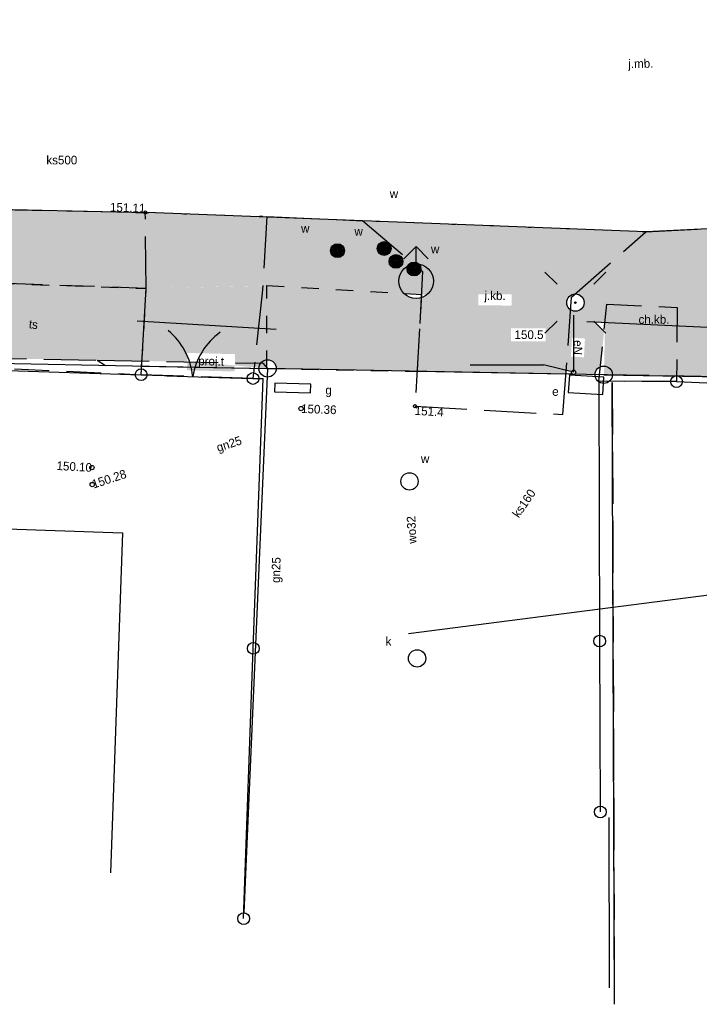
# Model space of a CAD drawing. Extents: x 7583285 to 7585126, y 6019995 to 6020809.
# Tile 13 of 54: x 7583813 to 7583833, y 6020670 to 6020699. Entities that reach past the tile are written whole.
import ezdxf
from ezdxf.enums import TextEntityAlignment as Align

# ---------------------------------------------------------------- set-up
doc = ezdxf.new("R2010")
doc.units = 0
doc.header["$MEASUREMENT"] = 0
for name, pattern in [('1_14', [1, 0, -1]), ('1_OTKC', [1.5, 1, -0.5]), ('1_OTKJ', [2, 1.5, -0.5]), ('1_OTZI', [1.5, 1, -0.5]), ('1_OTZT', [1.5, 1, -0.5]), ('3', [1, 0.5, -0.5]), ('3_EGBU_A', [0]), ('4_SUES', [0]), ('4_SUGS', [0]), ('4_SULO', [0]), ('4_SUPP_P', [2, 1.5, -0.5]), ('GUK', [2, 1.5, -0.5])]:
    doc.linetypes.add(name, pattern=pattern)
doc.layers.get('0').update_dxf_attribs({"linetype": 'CONTINUOUS', "lineweight": 5})
for name, color, linetype, lineweight in [('0 Krawężnik ', 1, 'CONTINUOUS', 30), ('0 Krawężnik najazdowy', 6, 'CONTINUOUS', 30), ('0 obrzeże', 51, '3', 30), ('Dzialki', 3, 'CONTINUOUS', 25)]:
    doc.layers.add(name, color=color, linetype=linetype, lineweight=lineweight)
for name, color, linetype in [('EGBB_L_0', 36, '3_EGBU_A'), ('Kontury', 3, 'GUK'), ('Numery_dzialek', 7, 'CONTINUOUS'), ('OTK_E_T_0', 7, 'CONTINUOUS'), ('OTK_E_T_1', 7, 'CONTINUOUS'), ('OTK_L_0', 7, '1_OTKJ'), ('OTK_L_2', 7, '1_OTKC'), ('OTO_L_0', 7, 'CONTINUOUS'), ('OTO_L_1', 7, 'CONTINUOUS'), ('OTR_T_0', 7, 'CONTINUOUS'), ('OTR_T_1', 7, 'CONTINUOUS'), ('OTZ_L_3', 7, '1_OTZT'), ('P_SUTP_E_T_0', 30, 'CONTINUOUS'), ('P_SUTP_L_0', 30, '4_SUPP_P'), ('Punkty', 7, 'CONTINUOUS'), ('SUE_E_T_1', 1, 'CONTINUOUS'), ('SUE_T_3', 7, 'CONTINUOUS'), ('SUE_T_4', 1, 'CONTINUOUS'), ('SUEP_E_T_0', 1, 'CONTINUOUS'), ('SUER_T_0', 1, 'CONTINUOUS'), ('SUG_E_T_1', 52, 'CONTINUOUS'), ('SUG_L_1', 52, '4_SUGS'), ('SUGP_E_T_0', 52, 'CONTINUOUS'), ('SUGR_T_0', 52, 'CONTINUOUS'), ('SUK_E_T_4', 36, 'CONTINUOUS'), ('SUK_T_3', 36, 'CONTINUOUS'), ('SUKP_E_T_0', 36, 'CONTINUOUS'), ('SUL_L_1', 7, '4_SULO'), ('SUP_E_T_1', 7, 'CONTINUOUS'), ('SUP_T_2', 7, 'CONTINUOUS'), ('SUP_T_4', 7, 'CONTINUOUS'), ('SUTP_E_T_0', 30, 'CONTINUOUS'), ('SUW_E_T_2', 5, 'CONTINUOUS'), ('SUW_T_2', 5, 'CONTINUOUS'), ('SUW_T_5', 5, 'CONTINUOUS'), ('SUWP_E_T_0', 5, 'CONTINUOUS')]:
    doc.layers.add(name, color=color, linetype=linetype)

# ---------------------------------------------------------------- blocks, each defined once
blk = doc.blocks.new('GRT')
at = {"linetype": 'Continuous'}
blk.add_circle((0, 0), 0.25, dxfattribs=at)
blk = doc.blocks.new('1_OTRN')
at = {"linetype": 'Continuous'}
blk.add_circle((0, 0), 0.045, dxfattribs=at)
blk = doc.blocks.new('1_OTRS')
at = {"linetype": 'Continuous'}
blk.add_circle((0, 0), 0.045, dxfattribs=at)
blk = doc.blocks.new('4_SUEO_W')
at = {"linetype": 'Continuous'}
for p, q in [((-0.5303, 0.5303), (-0.8839, 0.8839)), ((0.5303, 0.5303), (0.8839, 0.8839)), ((-0.5303, -0.5303), (-0.8839, -0.8839)), ((0.5303, -0.5303), (0.8839, -0.8839))]:
    blk.add_line(p, q, dxfattribs=at)
blk.add_circle((0, 0), 0.025, dxfattribs=at)
blk = doc.blocks.new('4_SUPP')
at = {"linetype": 'Continuous'}
blk.add_circle((0, 0), 0.25, dxfattribs=at)
blk = doc.blocks.new('4_SUES')
at = {"linetype": 'Continuous'}
for p, q in [((0.5, 0.25), (-0.5, 0.25)), ((-0.5, 0.25), (-0.5, -0.25)), ((0.5, -0.25), (0.5, 0.25)), ((-0.5, -0.25), (0.5, -0.25))]:
    blk.add_line(p, q, dxfattribs=at)
blk = doc.blocks.new('4_SUPS')
at = {"linetype": 'Continuous'}
blk.add_circle((0, 0), 0.0625, dxfattribs=at)
blk = doc.blocks.new('4_SUKS')
at = {"linetype": 'Continuous'}
blk.add_circle((0, 0), 0.25, dxfattribs=at)
blk = doc.blocks.new('4_SUPW')
at = {"linetype": 'Continuous'}
blk.add_circle((0, 0), 0.25, dxfattribs=at)
blk = doc.blocks.new('4_SUWH')
at = {"linetype": 'Continuous'}
for p, q in [((0, 1), (-0.3536, 0.6464)), ((0, 1), (0.3536, 0.6464)), ((0, 0.5), (0, 1))]:
    blk.add_line(p, q, dxfattribs=at)
blk.add_circle((0, 0), 0.5, dxfattribs=at)
blk = doc.blocks.new('4_SUWW')
at = {"linetype": 'Continuous'}
for radius in [0.2, 0.175, 0.15, 0.125, 0.1, 0.075, 0.05, 0.025, 0.00715]:
    blk.add_circle((0, 0), radius, dxfattribs=at)

msp = doc.modelspace()

# ---------------------------------------------------------------- hatches: boundary and pattern name
at = {"lineweight": 30}
h = msp.add_hatch(color=256, dxfattribs=at)
h.dxf.hatch_style = 1
h.set_gradient(color1=(173, 173, 173), color2=(143, 143, 143), one_color=1, tint=0.47)
h.paths.add_polyline_path([(7584184.03, 6020688.51), (7584184.031, 6020686.51), (7584178.714, 6020686.51), (7584176.46, 6020686.51), (7584176.474, 6020685.823), (7584174.546, 6020685.784), (7584174.496, 6020686.51), (7584163.62, 6020686.51), (7584163.65, 6020685.562), (7584159.577, 6020685.433), (7584159.577, 6020686.573), (7584139.588, 6020686.604), (7584132.31, 6020686.604), (7584132.301, 6020685.049), (7584129.979, 6020685.03), (7584129.983, 6020686.611), (7584116.751, 6020686.67), (7584110.397, 6020686.67), (7584107.426, 6020686.51), (7584096, 6020686.51), (7584096.066, 6020684.156), (7584095.028, 6020684.155), (7584094.91, 6020686.47), (7584090.79, 6020686.45), (7584087.38, 6020686.5), (7584076.799, 6020686.5), (7584072.031, 6020686.5), (7584063.27, 6020686.437), (7584063.279, 6020684.188), (7584062.17, 6020684.22), (7584062.172, 6020686.49), (7584049.78, 6020686.5), (7584046.255, 6020686.78), (7584038.409, 6020686.989), (7584034.778, 6020687.086), (7584020.493, 6020687.518), (7584014.844, 6020687.619), (7583996.64, 6020687.906), (7583996.64, 6020685.863), (7583995.64, 6020685.863), (7583995.64, 6020687.886), (7583992.069, 6020687.886), (7583988.622, 6020688.013), (7583985.939, 6020688.013), (7583981.93, 6020687.765), (7583955.77, 6020687.575), (7583955.77, 6020686.07), (7583954.26, 6020686.07), (7583954.249, 6020687.588), (7583940.36, 6020687.47), (7583932.205, 6020686.457), (7583932.202, 6020687.581), (7583908.883, 6020687.917), (7583895.47, 6020688.454), (7583879.431, 6020690.274), (7583871.509, 6020690.557), (7583850.73, 6020691.44), (7583837.31, 6020690.63), (7583824.719, 6020690.63), (7583820.29, 6020690.88), (7583816.81, 6020690.8), (7583808.51, 6020691.09), (7583808.51, 6020688.714), (7583807.301, 6020688.755), (7583807.38, 6020691.12), (7583804.4, 6020691.19), (7583800.384, 6020691.296), (7583800.32, 6020688.87), (7583766.736, 6020690.08), (7583766.953, 6020690.832), (7583767.612, 6020692.057), (7583774.909, 6020692.004), (7583775.984, 6020691.939), (7583779.62, 6020692.04), (7583783.71, 6020692.04), (7583795.5, 6020691.91), (7583800.64, 6020693.44), (7583804.51, 6020693.25), (7583816.78, 6020692.99), (7583820.29, 6020692.88), (7583823.06, 6020692.75), (7583831.23, 6020692.43), (7583837.31, 6020692.745), (7583850.73, 6020693.44), (7583875.346, 6020692.44), (7583879.431, 6020692.274), (7583880.102, 6020692.247), (7583895.705, 6020690.525), (7583905.884, 6020690.209), (7583908.883, 6020690.117), (7583932.826, 6020689.714), (7583948.721, 6020689.587), (7583981.93, 6020689.965), (7583985.902, 6020690.012), (7583988.58, 6020690.044), (7583992.069, 6020690.086), (7583997.407, 6020690.086), (7584009.084, 6020689.773), (7584020.422, 6020689.518), (7584034.778, 6020689.086), (7584046.21, 6020688.78), (7584060.778, 6020688.677), (7584073.362, 6020688.67), (7584090.798, 6020688.67), (7584110.425, 6020688.67), (7584138.543, 6020688.573), (7584165.71, 6020688.573)])
h.paths.add_polyline_path([(7583755.187, 6020695.111), (7583754.885, 6020693.143), (7583760.83, 6020692.23), (7583761.245, 6020690.946), (7583761.322, 6020690.248), (7583751.485, 6020690.549), (7583751.578, 6020693.341), (7583746.91, 6020693.53), (7583726.307, 6020694.557), (7583707.51, 6020695.44), (7583709.508, 6020697.365), (7583734.856, 6020696.127)])
h.paths.add_polyline_path([(7583702.142, 6020697.67), (7583703.303, 6020695.65), (7583688.945, 6020695.982), (7583668.249, 6020696.589), (7583670.04, 6020698.557)])
h = msp.add_hatch(color=256, dxfattribs=at)
h.dxf.hatch_style = 1
h.set_gradient(color1=(191, 255, 127), color2=(191, 255, 127), one_color=1, tint=0.47)
h.paths.add_polyline_path([(7583808.51, 6020690.148), (7583808.51, 6020691.09), (7583816.81, 6020690.8), (7583816.753, 6020689.848), (7583816.684, 6020688.706), (7583815.39, 6020688.73), (7583809.85, 6020688.83), (7583809.85, 6020689.97, 0.618034), (7583810.25, 6020690.17, 1.007257), (7583809.75, 6020690.166)])
h.paths.add_polyline_path([(7583813.302, 6020689.977), (7583813.26, 6020689.605), (7583813.798, 6020689.543), (7583813.84, 6020689.915)], flags=24)
h.paths.add_polyline_path([(7583820.29, 6020689.636), (7583820.29, 6020690.88), (7583824.247, 6020690.656, 0.277696), (7583824.747, 6020690.532), (7583824.627, 6020688.41), (7583820.56, 6020688.485, 0.004634), (7583820.56, 6020688.49, 0.437869), (7583820.29, 6020688.739), (7583820.29, 6020689.636)])
h.paths.add_polyline_path([(7583805.598, 6020690.106), (7583806.123, 6020690.114), (7583807.341, 6020690.132), (7583807.37, 6020691.12), (7583805.191, 6020691.171), (7583805.241, 6020690.101)])
h.paths.add_polyline_path([(7583806.123, 6020690.114), (7583807.341, 6020690.132), (7583807.304, 6020688.879), (7583807.25, 6020688.88), (7583806.86, 6020689.15), (7583806.239, 6020689.359), (7583806.76, 6020689.344), (7583806.77, 6020689.694), (7583806.677, 6020689.696, 0.837548), (7583806.185, 6020689.711), (7583806.123, 6020689.713)])
h.paths.add_polyline_path([(7583806.928, 6020689.522), (7583806.928, 6020689.147), (7583807.219, 6020689.147), (7583807.219, 6020689.522)], flags=24)
h.paths.add_polyline_path([(7583804.4, 6020689.181), (7583804.47, 6020689.18), (7583806.86, 6020689.15), (7583807.25, 6020688.88), (7583807.304, 6020688.879), (7583807.3, 6020688.74), (7583807.127, 6020688.741), (7583804.565, 6020688.789, 0.348002), (7583804.4, 6020688.92), (7583804.4, 6020689.181)])
h.paths.add_polyline_path([(7583805.241, 6020690.101), (7583805.191, 6020691.171), (7583804.4, 6020691.19), (7583804.4, 6020690.089)])
h.paths.add_polyline_path([(7583804.4, 6020689.437), (7583804.4, 6020690.089), (7583805.241, 6020690.101), (7583805.26, 6020689.69), (7583805.598, 6020689.576), (7583805.776, 6020689.516), (7583804.94, 6020689.44)])
h.paths.add_polyline_path([(7583805.045, 6020689.29), (7583805.279, 6020688.848), (7583806.495, 6020689.49), (7583806.261, 6020689.932)], flags=24)
h.paths.add_polyline_path([(7583805.045, 6020689.29), (7583805.279, 6020688.848), (7583806.495, 6020689.49), (7583806.261, 6020689.932)], flags=24)
h.paths.add_polyline_path([(7583805.045, 6020689.29), (7583805.279, 6020688.848), (7583806.495, 6020689.49), (7583806.261, 6020689.932)], flags=24)
h = msp.add_hatch(color=256, dxfattribs=at)
h.dxf.hatch_style = 1
h.set_gradient(color1=(204, 102, 102), color2=(155, 77, 77), one_color=1, tint=0.47)
h.paths.add_polyline_path([(7583932.205, 6020686.457), (7583933.155, 6020686.575), (7583940.36, 6020687.47), (7583948.78, 6020687.588), (7583948.78, 6020686.192), (7583944.684, 6020686.204, 0.316208), (7583944.397, 6020686.205, 0.245047), (7583944.29, 6020685.999), (7583944.54, 6020686), (7583944.567, 6020685.751, -0.445489), (7583944.29, 6020686, -0.245047), (7583944.397, 6020686.205), (7583944.684, 6020686.204, -0.241556), (7583944.79, 6020686.002), (7583944.54, 6020686), (7583944.29, 6020685.999), (7583938.402, 6020685.985), (7583936.905, 6020685.981), (7583932.206, 6020685.97)])
edge = h.paths.add_edge_path(flags=16)
edge.add_arc((7583939.95, 6020686.79), 0.25, 0, 360)
h.paths.add_polyline_path([(7583938.42, 6020686.33), (7583938.43, 6020686.08), (7583938.83, 6020686.09), (7583938.78, 6020686.34)], flags=16)
h.paths.add_polyline_path([(7583871.509, 6020687.102), (7583871.509, 6020690.557), (7583879.431, 6020690.274), (7583879.43, 6020688.442), (7583879.43, 6020687.813, 1.388816), (7583879.21, 6020687.393), (7583879.15, 6020687.02), (7583879.227, 6020686.965, 0.018364), (7583879.216, 6020686.95, 0.553627), (7583878.952, 6020686.836), (7583875.33, 6020686.954, 0.008194), (7583875.33, 6020686.96, 0.980786), (7583874.99, 6020686.967)])
h.paths.add_polyline_path([(7583828.934, 6020688.432), (7583829.063, 6020690.181, 0.596639), (7583829.45, 6020690.39, 0.331507), (7583829.272, 6020690.63), (7583837.31, 6020690.63), (7583837.319, 6020689.479), (7583837.33, 6020688.165), (7583832.098, 6020688.28), (7583830.028, 6020688.31), (7583830.056, 6020689.825), (7583829.751, 6020689.839), (7583830.029, 6020689.561), (7583829.923, 6020688.541, 0.297048), (7583829.77, 6020688.315), (7583829.181, 6020688.326, 0.270385), (7583829.213, 6020688.38, 0.414214), (7583829.15, 6020688.442, 0.346426), (7583829.089, 6020688.395), (7583828.934, 6020688.432)])
h.paths.add_polyline_path([(7583829.447, 6020688.812), (7583829.477, 6020689.353), (7583829.103, 6020689.374), (7583829.072, 6020688.833)])
h.paths.add_polyline_path([(7583824.627, 6020688.41), (7583824.747, 6020690.532, 0.102191), (7583824.924, 6020690.63), (7583829.128, 6020690.63, 0.637532), (7583829.063, 6020690.181), (7583828.934, 6020688.432), (7583828.926, 6020688.33)])
h.paths.add_polyline_path([(7583826.405, 6020690.817), (7583826.397, 6020690.317), (7583827.355, 6020690.303), (7583827.363, 6020690.803)])
h.paths.add_polyline_path([(7583827.343, 6020689.652), (7583827.343, 6020689.277), (7583828.343, 6020689.277), (7583828.343, 6020689.652)], flags=16)
h.paths.add_polyline_path([(7583985.936, 6020686.121), (7583985.939, 6020688.013), (7583981.93, 6020687.765), (7583981.93, 6020687.479), (7583981.93, 6020686.126), (7583985.936, 6020686.121)])
h.paths.add_polyline_path([(7583988.622, 6020686.346), (7583988.622, 6020688.013), (7583992.069, 6020687.886), (7583992.069, 6020686.407), (7583992.069, 6020685.978), (7583988.83, 6020686.091, 0.008754), (7583988.83, 6020686.1, 0.36546)])
h.paths.add_polyline_path([(7583816.753, 6020689.848), (7583820.29, 6020689.651), (7583820.29, 6020690.66), (7583820.29, 6020690.877), (7583816.81, 6020690.8)])
h.paths.add_polyline_path([(7583816.684, 6020688.706), (7583816.753, 6020689.848), (7583820.29, 6020689.651), (7583820.31, 6020688.49), (7583818.27, 6020688.676), (7583818.059, 6020688.68)])
h.paths.add_polyline_path([(7583908.873, 6020686.212), (7583908.883, 6020687.917), (7583905.884, 6020688.009), (7583905.884, 6020686.274)])
h.paths.add_polyline_path([(7583945.98, 6020686.444), (7583945.985, 6020685.944), (7583947.36, 6020685.956), (7583947.355, 6020686.456)])
h.paths.add_polyline_path([(7583871.193, 6020690.785), (7583871.173, 6020690.411), (7583872.587, 6020690.335), (7583872.607, 6020690.709)])
h.paths.add_polyline_path([(7583817.999, 6020688.938), (7583817.986, 6020688.438), (7583819.361, 6020688.402), (7583819.374, 6020688.902)])

# ---------------------------------------------------------------- linework, layer by layer
at = {"layer": '0 Krawężnik ', "lineweight": 30}
msp.add_line((7583804.636, 6020693.258), (7583816.825, 6020692.989), dxfattribs=at)
at = {"layer": '0 Krawężnik najazdowy', "lineweight": 30}
for p, q in [((7583823.06, 6020692.75), (7583816.825, 6020692.994)), ((7583831.23, 6020692.43), (7583823.06, 6020692.75)), ((7583837.31, 6020692.745), (7583831.23, 6020692.43)), ((7583816.675, 6020688.559), (7583820.31, 6020688.49)), ((7583824.627, 6020688.41), (7583828.926, 6020688.33)), ((7583832.122, 6020688.28), (7583837.33, 6020688.17))]:
    msp.add_line(p, q, dxfattribs=at)
at = {"layer": '0 obrzeże', "lineweight": 30}
for p, q in [((7583808.51, 6020691.09), (7583816.81, 6020690.8)), ((7583816.675, 6020688.559), (7583816.81, 6020690.8)), ((7583820.29, 6020688.511), (7583820.29, 6020690.88)), ((7583820.29, 6020690.88), (7583824.753, 6020690.628)), ((7583824.753, 6020690.628), (7583824.627, 6020688.41)), ((7583820.29, 6020688.49), (7583824.627, 6020688.41)), ((7583832.122, 6020688.271), (7583828.926, 6020688.33))]:
    msp.add_line(p, q, dxfattribs=at)
at = {"layer": 'Dzialki'}
for p, q in [((7583800.32, 6020688.87), (7583820.31, 6020688.49)), ((7583820.31, 6020688.49), (7583819.627, 6020672.78)), ((7583830.02, 6020688.31), (7583820.31, 6020688.49)), ((7583830.02, 6020688.31), (7583836.02, 6020688.2)), ((7583830.326, 6020670.136), (7583830.266, 6020688.087))]:
    msp.add_line(p, q, dxfattribs=at)
at = {"layer": 'EGBB_L_0', "linetype": '3_EGBU_A'}
for p, q in [((7583805.96, 6020684.1), (7583816.12, 6020683.75)), ((7583816.12, 6020683.75), (7583815.78, 6020673.93))]:
    msp.add_line(p, q, dxfattribs=at)
at = {"layer": 'Kontury'}
for p, q in [((7583837.33, 6020688.17), (7583830.02, 6020688.31)), ((7583830.266, 6020688.087), (7583830.326, 6020670.136))]:
    msp.add_line(p, q, dxfattribs=at)
at = {"layer": 'Numery_dzialek', "linetype": 'Continuous'}
msp.add_line((7583824.385, 6020680.84), (7583833.861, 6020682.061), dxfattribs=at)
at = {"layer": 'OTK_L_0', "linetype": '1_OTKJ'}
for p, q in [((7583804.51, 6020693.25), (7583816.78, 6020692.99)), ((7583831.23, 6020692.43), (7583850.73, 6020693.44)), ((7583816.81, 6020690.8), (7583816.78, 6020692.99)), ((7583820.29, 6020692.88), (7583820.16, 6020690.66)), ((7583820.29, 6020692.88), (7583823.06, 6020692.75)), ((7583823.06, 6020692.75), (7583824.79, 6020691.29)), ((7583829.09, 6020690.55), (7583831.23, 6020692.43)), ((7583824.79, 6020691.29), (7583824.57, 6020687.4)), ((7583816.66, 6020688.31), (7583816.81, 6020690.8)), ((7583820.16, 6020690.66), (7583819.89, 6020688.2)), ((7583828.84, 6020687.16), (7583829.09, 6020690.55)), ((7583819.89, 6020688.2), (7583816.66, 6020688.31)), ((7583824.57, 6020687.4), (7583828.84, 6020687.16))]:
    msp.add_line(p, q, dxfattribs=at)
at = {"layer": 'OTK_L_0', "linetype": '1_14'}
for p, q in [((7583816.78, 6020692.99), (7583820.29, 6020692.88)), ((7583831.23, 6020692.43), (7583823.06, 6020692.75))]:
    msp.add_line(p, q, dxfattribs=at)
at = {"layer": 'OTK_L_2', "linetype": '1_OTKC'}
for p, q in [((7583829.88, 6020688.12), (7583830.11, 6020690.35)), ((7583830.11, 6020690.35), (7583832.14, 6020690.25)), ((7583832.14, 6020690.25), (7583832.12, 6020688.11)), ((7583832.12, 6020688.11), (7583829.88, 6020688.12))]:
    msp.add_line(p, q, dxfattribs=at)
at = {"layer": 'OTO_L_0'}
for p, q in [((7583812.12, 6020688.45), (7583816.66, 6020688.31)), ((7583819.89, 6020688.2), (7583820.18, 6020688.2)), ((7583819.9, 6020680.41), (7583820.18, 6020688.2)), ((7583829.88, 6020688.12), (7583829.9, 6020680.62)), ((7583832.12, 6020688.11), (7583829.88, 6020688.12)), ((7583819.62, 6020672.61), (7583819.9, 6020680.41)), ((7583829.9, 6020680.62), (7583829.92, 6020675.69)), ((7583830.167, 6020675.53), (7583830.177, 6020670.615))]:
    msp.add_line(p, q, dxfattribs=at)
for centre in [(7583829.9, 6020680.62), (7583819.9, 6020680.41), (7583829.92, 6020675.69), (7583819.62, 6020672.61)]:
    msp.add_circle(centre, 0.17, dxfattribs=at)
at = {"layer": 'OTO_L_1'}
for p, q in [((7583816.66, 6020688.31), (7583817.65, 6020688.28)), ((7583817.4, 6020688.28), (7583818.9, 6020688.23)), ((7583818.9, 6020688.23), (7583819.89, 6020688.2)), ((7583832.12, 6020688.11), (7583834.04, 6020688.03))]:
    msp.add_line(p, q, dxfattribs=at)
for centre in [(7583816.66, 6020688.31), (7583819.89, 6020688.2), (7583832.12, 6020688.11)]:
    msp.add_circle(centre, 0.17, dxfattribs=at)
for centre, start, end in [((7583816.161, 6020688.05), 5.994, 50.0683), ((7583820.12, 6020687.916), 126.0307, 170.1051)]:
    msp.add_arc(centre, 2, start, end, dxfattribs=at)
at = {"layer": 'OTZ_L_3', "linetype": '1_OTZI'}
for p, q in [((7583816.81, 6020690.8), (7583808.5, 6020691.09)), ((7583816.66, 6020688.31), (7583816.81, 6020690.8)), ((7583808.51, 6020688.68), (7583816.66, 6020688.31))]:
    msp.add_line(p, q, dxfattribs=at)
at = {"layer": 'P_SUTP_L_0', "linetype": '4_SUPP_P'}
for p, q in [((7583809.85, 6020688.83), (7583815.39, 6020688.73)), ((7583815.39, 6020688.73), (7583820.17, 6020688.64)), ((7583815.39, 6020688.73), (7583815.63, 6020688.58)), ((7583820.17, 6020688.64), (7583820.31, 6020688.49))]:
    msp.add_line(p, q, dxfattribs=at)
at = {"layer": 'SUER_T_0', "linetype": 'Continuous'}
for p in [(7583826.16, 6020688.59), (7583829.15, 6020688.38)]:
    msp.add_line(p, (7583828.28, 6020688.59), dxfattribs=at)
at = {"layer": 'SUG_L_1', "linetype": '4_SUES'}
for p, q in [((7583820.52, 6020688.07), (7583820.51, 6020687.82)), ((7583821.56, 6020688.04), (7583820.52, 6020688.07)), ((7583820.51, 6020687.82), (7583821.55, 6020687.79)), ((7583821.55, 6020687.79), (7583821.56, 6020688.04))]:
    msp.add_line(p, q, dxfattribs=at)
at = {"layer": 'SUL_L_1', "linetype": '4_SULO'}
for p, q in [((7583816.55, 6020689.86), (7583820.56, 6020689.62)), ((7583829.15, 6020690.03), (7583829.15, 6020688.38)), ((7583829.53, 6020689.85), (7583837.71, 6020689.46))]:
    msp.add_line(p, q, dxfattribs=at)

# ---------------------------------------------------------------- block references
at = {"layer": 'OTR_T_0', "rotation": 269.999997}
msp.add_blockref('1_OTRS', (7583816.78, 6020692.99), dxfattribs=at)
at = {"layer": 'OTR_T_1', "rotation": 269.999997}
msp.add_blockref('1_OTRN', (7583824.57, 6020687.4), dxfattribs=at)
at = {"layer": 'Punkty'}
for p in [(7583820.31, 6020688.49), (7583830.02, 6020688.31)]:
    msp.add_blockref('GRT', p, dxfattribs=at)
at = {"layer": 'SUE_T_3'}
for name in ['4_SUEO_W', '4_SUPP']:
    msp.add_blockref(name, (7583829.2, 6020690.39), dxfattribs=at)
at = {"layer": 'SUE_T_4', "rotation": 356.622294}
msp.add_blockref('4_SUES', (7583829.51, 6020688.02), dxfattribs=at)
at = {"layer": 'SUER_T_0'}
msp.add_blockref('4_SUPS', (7583829.15, 6020688.38), dxfattribs=at)
at = {"layer": 'SUGR_T_0'}
for p in [(7583821.28, 6020687.33), (7583815.24, 6020685.63), (7583815.25, 6020685.14)]:
    msp.add_blockref('4_SUPS', p, dxfattribs=at)
at = {"layer": 'SUK_T_3'}
msp.add_blockref('4_SUKS', (7583824.63, 6020680.12), dxfattribs=at)
at = {"layer": 'SUP_T_2'}
msp.add_blockref('4_SUPP', (7583829.2, 6020690.39), dxfattribs=at)
at = {"layer": 'SUP_T_4'}
msp.add_blockref('4_SUPW', (7583824.41, 6020685.23), dxfattribs=at)
at = {"layer": 'SUW_T_2'}
msp.add_blockref('4_SUWH', (7583824.6, 6020691.01), dxfattribs=at)
at = {"layer": 'SUW_T_5'}
for p in [(7583822.33, 6020691.89), (7583823.68, 6020691.95), (7583824.02, 6020691.58), (7583824.54, 6020691.36)]:
    msp.add_blockref('4_SUWW', p, dxfattribs=at)

# ---------------------------------------------------------------- texts
at = {"layer": 'OTK_E_T_0'}
for s, rotation, p in [('j.mb.', 1.3, (7583831.09, 6020697.26)), ('j.kb.', 359.109, (7583826.88, 6020690.56))]:
    msp.add_text(s, height=0.25, rotation=rotation, dxfattribs=at).set_placement(p, align=Align.MIDDLE)
at = {"layer": 'OTK_E_T_1'}
msp.add_text('ch.kb.', height=0.25, dxfattribs=at).set_placement((7583831.47, 6020689.91), align=Align.MIDDLE)
at = {"layer": 'OTR_T_0'}
msp.add_text('151.11', height=0.25, rotation=358.205, dxfattribs=at).set_placement((7583816.78, 6020692.99), align=Align.RIGHT)
at = {"layer": 'OTR_T_1'}
msp.add_text('151.4', height=0.25, rotation=356.783, dxfattribs=at).set_placement((7583824.57, 6020687.4), align=Align.TOP_LEFT)
at = {"layer": 'P_SUTP_E_T_0'}
msp.add_text('proj.t', height=0.25, rotation=358.4837, dxfattribs=at).set_placement((7583818.68, 6020688.67), align=Align.MIDDLE)
at = {"layer": 'SUE_E_T_1'}
msp.add_text('e', height=0.25, dxfattribs=at).set_placement((7583828.53, 6020687.7))
at = {"layer": 'SUEP_E_T_0'}
msp.add_text('eN', height=0.25, rotation=266.73, dxfattribs=at).set_placement((7583829.15, 6020689.1), align=Align.CENTER)
at = {"layer": 'SUER_T_0'}
msp.add_text('150.5', height=0.25, dxfattribs=at).set_placement((7583828.28, 6020689.59), align=Align.TOP_RIGHT)
at = {"layer": 'SUG_E_T_1'}
msp.add_text('g', height=0.25, dxfattribs=at).set_placement((7583821.98, 6020687.74))
at = {"layer": 'SUGP_E_T_0'}
msp.add_text('gn25', height=0.25, rotation=18.29, dxfattribs=at).set_placement((7583819.16, 6020686.43), align=Align.TOP_CENTER)
msp.add_text('gn25', height=0.25, rotation=88.1894, dxfattribs=at).set_placement((7583820.59, 6020682.67), align=Align.MIDDLE)
at = {"layer": 'SUGR_T_0'}
for s, rotation, p in [('150.36', 357.993, (7583821.28, 6020687.33)), ('150.28', 18.2873, (7583815.25, 6020685.14))]:
    msp.add_text(s, height=0.25, rotation=rotation, dxfattribs=at).set_placement(p, align=Align.MIDDLE_LEFT)
msp.add_text('150.10', height=0.25, rotation=356.8907, dxfattribs=at).set_placement((7583815.24, 6020685.63), align=Align.MIDDLE_RIGHT)
at = {"layer": 'SUK_E_T_4'}
msp.add_text('k', height=0.25, dxfattribs=at).set_placement((7583823.72, 6020680.49))
at = {"layer": 'SUKP_E_T_0'}
for s, rotation, p in [('ks500', 359.9363, (7583814.37, 6020694.51)), ('ks160', 55.5126, (7583827.71, 6020684.6))]:
    msp.add_text(s, height=0.25, rotation=rotation, dxfattribs=at).set_placement(p, align=Align.MIDDLE)
at = {"layer": 'SUP_E_T_1'}
msp.add_text('w', height=0.25, dxfattribs=at).set_placement((7583824.74, 6020685.76))
at = {"layer": 'SUTP_E_T_0'}
msp.add_text('ts', height=0.25, rotation=353.457, dxfattribs=at).set_placement((7583813.55, 6020689.76), align=Align.MIDDLE)
at = {"layer": 'SUW_E_T_2'}
for p in [(7583823.84, 6020693.66), (7583821.28, 6020692.66), (7583822.82, 6020692.57), (7583825.03, 6020692.06)]:
    msp.add_text('w', height=0.25, dxfattribs=at).set_placement(p, align=Align.TOP_LEFT)
at = {"layer": 'SUWP_E_T_0'}
msp.add_text('wo32', height=0.25, rotation=92.4652, dxfattribs=at).set_placement((7583824.47, 6020683.83), align=Align.MIDDLE)

doc.saveas('drawing.dxf')
